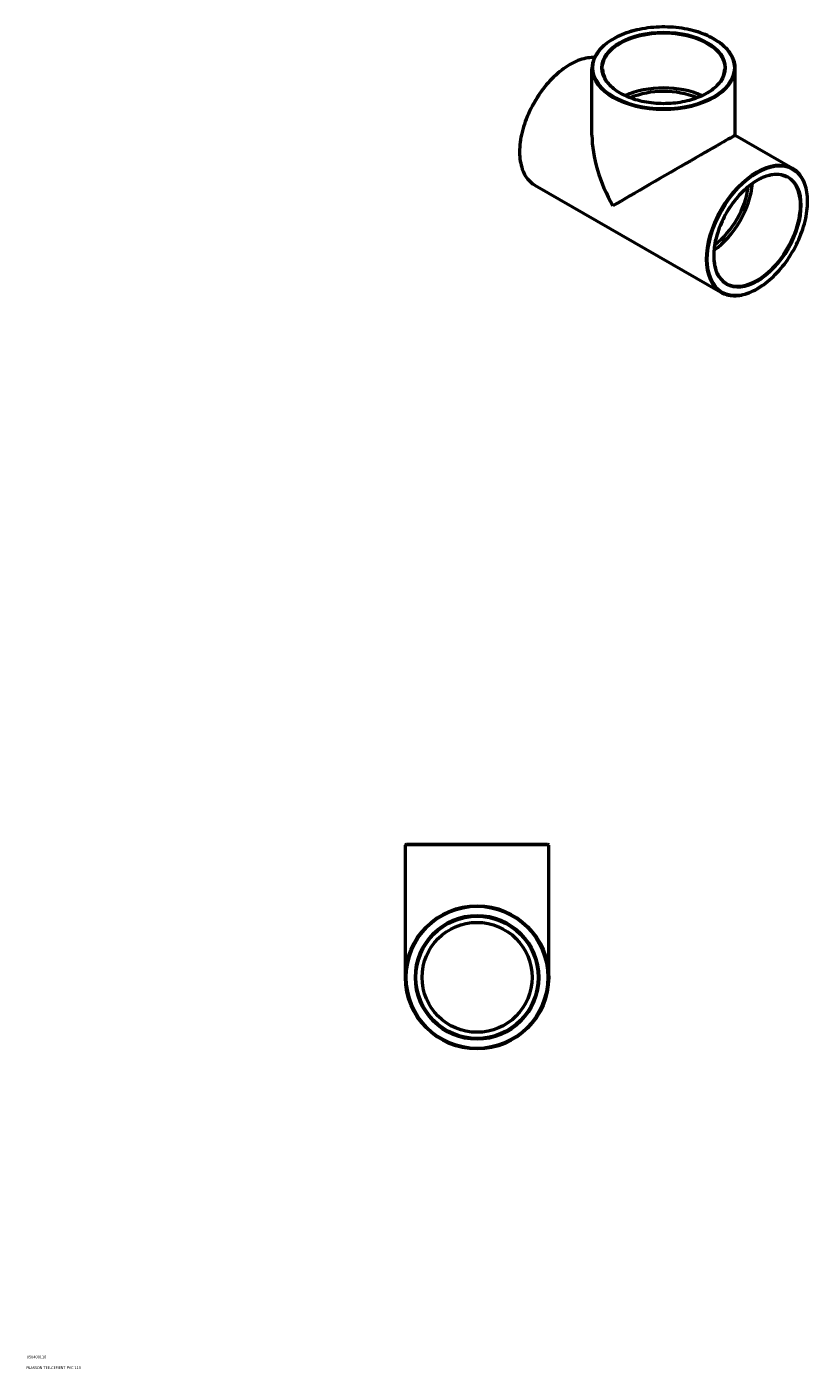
# Model space of a CAD drawing. Header units: millimetres. Extents: x -83 to 1562, y -1199 to 1292.
# Tile 4 of 4: x 855 to 1562, y 83 to 1292. Entities that reach past the tile are written whole.
import ezdxf

# ---------------------------------------------------------------- set-up
doc = ezdxf.new("R2010")
doc.units = ezdxf.units.MM
for name, color, linetype, lineweight in [('Title (ISO)', 7, 'Continuous', 50), ('Visible (ANSI)', 7, 'Continuous', 50), ('Visible Narrow (ANSI)', 7, 'Continuous', 35)]:
    doc.layers.add(name, color=color, linetype=linetype, lineweight=lineweight)
doc.styles.add('Note Text (ISO)', font='tahoma.ttf')

# ---------------------------------------------------------------- blocks, each defined once
blk = doc.blocks.new('Title Blocks ISO')
at = {"layer": 'Title (ISO)', "color": 232, "true_color": 0xca0064, "style": 'Note Text (ISO)'}
for tag, p in [('PART_NUMBER_001', (34.1, 73.1)), ('DESCRIPTION_001', (33.8, 63.4))]:
    blk.add_attdef(tag, p, '', height=2.5, dxfattribs=at)

msp = doc.modelspace()

# ---------------------------------------------------------------- linework, layer by layer
at = {"layer": 'Visible (ANSI)'}
for p, q in [((1363.921, 1194.479), (1363.921, 1254.399)), ((1492.921, 1194.479), (1492.921, 1254.399)), ((1492.921, 1194.48), (1544.33, 1164.875)), ((1312.512, 1149.51), (1479.955, 1053.086)), ((1197.064, 556.177), (1323.864, 556.177)), ((1195.964, 436.177), (1195.964, 555.077)), ((1324.964, 436.177), (1324.964, 555.077))]:
    msp.add_line(p, q, dxfattribs=at)
for radius in [64.5, 55, 49.5]:
    msp.add_circle((1260.464, 436.177), radius, dxfattribs=at)
for centre, start, end in [((1197.064, 555.077), 90, 180), ((1323.864, 555.077), 0, 90)]:
    msp.add_arc(centre, 1.1, start, end, dxfattribs=at)
for centre, major_axis, ratio, start_param, end_param in [((1428.421, 1205.428), (-55, 0), 0.5758617, 4.03530318, 5.38947479), ((1428.421, 1205.428), (-49.5, 0), 0.5758617, 4.06667046, 5.3581075), ((1428.421, 1157.192), (-45.652, 78.97), 0.57697849, 0.78443131, 1.56982947), ((1428.421, 1157.192), (64.5, 37.287), 0.00167248, 0.0009668, 2.3552276), ((1469.787, 1133.371), (27.447, 47.662), 0.57809312, 4.0280666, 5.39671136), ((1469.787, 1133.371), (24.702, 42.896), 0.57809312, 4.05765729, 5.36712067)]:
    msp.add_ellipse(centre, major_axis=major_axis, ratio=ratio, start_param=start_param, end_param=end_param, dxfattribs=at)
for points, knots in [([(1492.921, 1254.399), (1492.921, 1258.362), (1491.844, 1262.319), (1487.651, 1269.87), (1484.496, 1273.456), (1476.394, 1279.908), (1471.416, 1282.76), (1460.174, 1287.404), (1453.909, 1289.194), (1440.74, 1291.536), (1433.839, 1292.089), (1420.087, 1291.908), (1413.239, 1291.175), (1400.277, 1288.493), (1394.165, 1286.544), (1383.287, 1281.609), (1378.525, 1278.622), (1370.856, 1271.891), (1367.945, 1268.147), (1364.671, 1261.019), (1363.921, 1257.71), (1363.921, 1254.399)], [0.78539816, 0.78539816, 0.78539816, 0.78539816, 1.09485487, 1.09485487, 1.41147517, 1.41147517, 1.73388349, 1.73388349, 2.05669221, 2.05669221, 2.37900532, 2.37900532, 2.7011328, 2.7011328, 3.02350464, 3.02350464, 3.34637039, 3.34637039, 3.66842323, 3.66842323, 3.92699082, 3.92699082, 3.92699082, 3.92699082]), ([(1366.211, 1264.369), (1365.869, 1264.388), (1365.524, 1264.4), (1360.798, 1264.481), (1356.104, 1263.542), (1346.449, 1259.752), (1341.484, 1256.867), (1331.833, 1249.451), (1327.15, 1244.919), (1318.542, 1234.679), (1314.617, 1228.975), (1307.911, 1216.967), (1305.132, 1210.665), (1300.997, 1198.088), (1299.643, 1191.815), (1298.509, 1179.916), (1298.73, 1174.293), (1300.759, 1164.278), (1302.564, 1159.88), (1307.13, 1153.475), (1309.633, 1151.168), (1312.512, 1149.51)], [5.78423672, 5.78423672, 5.78423672, 5.78423672, 5.80929511, 5.80929511, 6.12591644, 6.12591644, 6.44828697, 6.44828697, 6.77108149, 6.77108149, 7.09339195, 7.09339195, 7.41551931, 7.41551931, 7.73788775, 7.73788775, 8.06073668, 8.06073668, 8.38274805, 8.38274805, 8.64131351, 8.64131351, 8.64131351, 8.64131351]), ([(1373.421, 1254.399), (1373.421, 1251.019), (1374.404, 1247.633), (1378.246, 1241.248), (1381.048, 1238.249), (1388.161, 1232.931), (1392.44, 1230.604), (1402.079, 1226.827), (1407.435, 1225.376), (1418.691, 1223.507), (1424.589, 1223.09), (1436.321, 1223.338), (1442.152, 1224.003), (1453.144, 1226.344), (1458.303, 1228.019), (1467.42, 1232.191), (1471.377, 1234.686), (1477.713, 1240.222), (1480.084, 1243.261), (1482.802, 1249.021), (1483.421, 1251.711), (1483.421, 1254.399)], [3.92699082, 3.92699082, 3.92699082, 3.92699082, 4.26056642, 4.26056642, 4.58336859, 4.58336859, 4.90024386, 4.90024386, 5.21704553, 5.21704553, 5.53442497, 5.53442497, 5.85199303, 5.85199303, 6.16926248, 6.16926248, 6.48593547, 6.48593547, 6.80332787, 6.80332787, 7.06858347, 7.06858347, 7.06858347, 7.06858347]), ([(1479.955, 1053.086), (1483.403, 1051.1), (1487.384, 1050.052), (1496.045, 1049.904), (1500.739, 1050.842), (1510.394, 1054.632), (1515.359, 1057.518), (1525.009, 1064.934), (1529.692, 1069.466), (1538.301, 1079.705), (1542.226, 1085.41), (1548.932, 1097.418), (1551.711, 1103.719), (1555.846, 1116.296), (1557.2, 1122.57), (1558.334, 1134.468), (1558.113, 1140.091), (1556.084, 1150.107), (1554.279, 1154.504), (1549.713, 1160.91), (1547.21, 1163.217), (1544.33, 1164.875)], [2.3581282, 2.3581282, 2.3581282, 2.3581282, 2.66770246, 2.66770246, 2.98432379, 2.98432379, 3.30669432, 3.30669432, 3.62948884, 3.62948884, 3.9517993, 3.9517993, 4.27392665, 4.27392665, 4.5962951, 4.5962951, 4.91914403, 4.91914403, 5.2411554, 5.2411554, 5.49972085, 5.49972085, 5.49972085, 5.49972085]), ([(1539.59, 1156.642), (1536.649, 1158.336), (1533.214, 1159.181), (1525.743, 1159.052), (1521.735, 1158.127), (1513.558, 1154.628), (1509.398, 1152.085), (1501.301, 1145.625), (1497.367, 1141.71), (1490.124, 1132.893), (1486.817, 1127.991), (1481.178, 1117.702), (1478.847, 1112.315), (1475.397, 1101.618), (1474.279, 1096.308), (1473.358, 1086.317), (1473.554, 1081.637), (1475.209, 1073.372), (1476.669, 1069.793), (1480.325, 1064.551), (1482.357, 1062.665), (1484.696, 1061.318)], [5.49972085, 5.49972085, 5.49972085, 5.49972085, 5.83313346, 5.83313346, 6.15596458, 6.15596458, 6.47288249, 6.47288249, 6.78969784, 6.78969784, 7.10707938, 7.10707938, 7.42464731, 7.42464731, 7.74192068, 7.74192068, 8.05861265, 8.05861265, 8.37605321, 8.37605321, 8.64131351, 8.64131351, 8.64131351, 8.64131351])]:
    msp.add_open_spline(points, degree=3, knots=knots, dxfattribs=at)
at = {"layer": 'Visible Narrow (ANSI)'}
msp.add_line((1324.17, 555.077), (1196.758, 555.077), dxfattribs=at)
for radius in [63.4, 56.1]:
    msp.add_circle((1260.464, 436.177), radius, dxfattribs=at)
for centre, major_axis, ratio in [((1428.421, 1255.298), (-63.4, 0), 0.5758617), ((1428.421, 1255.298), (-56.1, 0), 0.5758617), ((1512.921, 1108.532), (-31.639, -54.941), 0.57809312), ((1512.921, 1108.532), (-27.996, -48.615), 0.57809312)]:
    msp.add_ellipse(centre, major_axis=major_axis, ratio=ratio, dxfattribs=at)
for centre, major_axis, ratio, start_param, end_param in [((1428.421, 1254.399), (-55, 0), 0.5758617, 3.14159265, 6.28318531), ((1344.7, 1205.404), (-32.188, -55.895), 0.57809312, 3.43480056, 6.28318531), ((1428.421, 1254.399), (-64.5, 0), 0.5758617, 0, 3.14159265), ((1512.143, 1108.98), (32.188, 55.895), 0.57809312, 0, 3.14159265), ((1512.143, 1108.98), (27.447, 47.662), 0.57809312, 3.14159265, 6.28318531)]:
    msp.add_ellipse(centre, major_axis=major_axis, ratio=ratio, start_param=start_param, end_param=end_param, dxfattribs=at)

# ---------------------------------------------------------------- block references
msp.add_blockref('Title Blocks ISO', (821, 20)).add_auto_attribs({'PART_NUMBER_001': '050400110', 'DESCRIPTION_001': 'PLASSON TEE-CEMENT PVC 110'})

doc.saveas('drawing.dxf')
